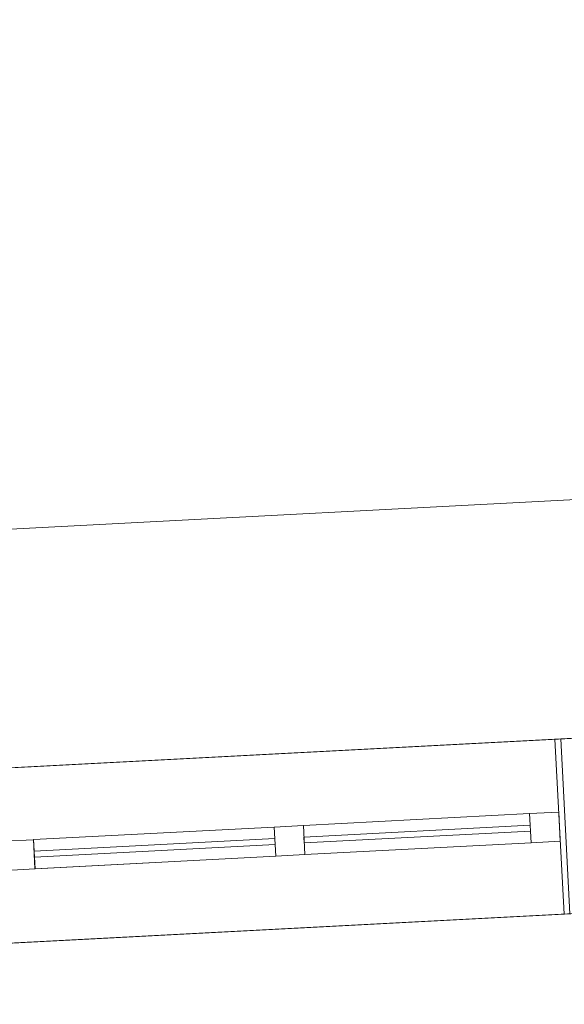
# Model space of a CAD drawing. Header units: millimetres. Extents: x -430348 to -225823, y -86243 to 5084.
# Tile 168 of 256: x -397032 to -396098, y -56891 to -55204. Entities that reach past the tile are written whole.
import ezdxf

# ---------------------------------------------------------------- set-up
doc = ezdxf.new("R2010")
doc.units = ezdxf.units.MM
for name, color, linetype, lineweight in [('A-GLAZ-CURT', 52, 'Continuous', 9), ('A-GLAZ-CWMG', 51, 'Continuous', 9), ('A-ROOF', 132, 'Continuous', 9), ('A-WALL', 113, 'Continuous', 9)]:
    doc.layers.add(name, color=color, linetype=linetype, lineweight=lineweight)

# ---------------------------------------------------------------- blocks, each defined once
blk = doc.blocks.new('System Panel - Glazed-566666-_3D_ Copy 1')
at = {"layer": 'A-GLAZ-CURT', "transparency": 33554471}
mesh = blk.add_polyface(dxfattribs=at)
corners = [(-194.2, 5), (-194.2, 5, 725), (194.2, 5, 725), (194.2, 5)]
mesh.append_faces([[corners[k] for k in face] for face in [(2, 3, 0, 1)]])
mesh = blk.add_polyface(dxfattribs=at)
corners = [(194.2, -5), (-194.2, -5), (-194.2, 5), (194.2, 5)]
mesh.append_faces([[corners[k] for k in face] for face in [(3, 0, 1, 2)]])
mesh = blk.add_polyface(dxfattribs=at)
corners = [(-194.2, -5, 725), (194.2, -5, 725), (194.2, 5, 725), (-194.2, 5, 725)]
mesh.append_faces([[corners[k] for k in face] for face in [(3, 0, 1, 2)]])
mesh = blk.add_polyface(dxfattribs=at)
corners = [(-194.2, -5), (-194.2, -5, 725), (-194.2, 5, 725), (-194.2, 5)]
mesh.append_faces([[corners[k] for k in face] for face in [(0, 1, 2, 3)]])
mesh = blk.add_polyface(dxfattribs=at)
corners = [(194.2, -5, 725), (194.2, -5), (194.2, 5), (194.2, 5, 725)]
mesh.append_faces([[corners[k] for k in face] for face in [(0, 1, 2, 3)]])
mesh = blk.add_polyface(dxfattribs=at)
corners = [(-194.2, -5), (194.2, -5), (194.2, -5, 725), (-194.2, -5, 725)]
mesh.append_faces([[corners[k] for k in face] for face in [(3, 0, 1, 2)]])
blk = doc.blocks.new('System Panel - Glazed-566667-_3D_ Copy 1')
at = {"layer": 'A-GLAZ-CURT', "transparency": 33554471}
mesh = blk.add_polyface(dxfattribs=at)
corners = [(-194.2, 5), (-194.2, 5, 325), (194.2, 5, 325), (194.2, 5)]
mesh.append_faces([[corners[k] for k in face] for face in [(2, 3, 0, 1)]])
mesh = blk.add_polyface(dxfattribs=at)
corners = [(194.2, -5), (-194.2, -5), (-194.2, 5), (194.2, 5)]
mesh.append_faces([[corners[k] for k in face] for face in [(3, 0, 1, 2)]])
mesh = blk.add_polyface(dxfattribs=at)
corners = [(-194.2, -5, 325), (194.2, -5, 325), (194.2, 5, 325), (-194.2, 5, 325)]
mesh.append_faces([[corners[k] for k in face] for face in [(3, 0, 1, 2)]])
mesh = blk.add_polyface(dxfattribs=at)
corners = [(-194.2, -5), (-194.2, -5, 325), (-194.2, 5, 325), (-194.2, 5)]
mesh.append_faces([[corners[k] for k in face] for face in [(3, 0, 1, 2)]])
mesh = blk.add_polyface(dxfattribs=at)
corners = [(194.2, -5, 325), (194.2, -5), (194.2, 5), (194.2, 5, 325)]
mesh.append_faces([[corners[k] for k in face] for face in [(3, 0, 1, 2)]])
mesh = blk.add_polyface(dxfattribs=at)
corners = [(-194.2, -5), (194.2, -5), (194.2, -5, 325), (-194.2, -5, 325)]
mesh.append_faces([[corners[k] for k in face] for face in [(3, 0, 1, 2)]])
blk = doc.blocks.new('System Panel - Glazed-566673-_3D_ Copy 1')
at = {"layer": 'A-GLAZ-CURT', "transparency": 33554471}
mesh = blk.add_polyface(dxfattribs=at)
corners = [(-206.7, 5), (-206.7, 5, 725), (206.7, 5, 725), (206.7, 5)]
mesh.append_faces([[corners[k] for k in face] for face in [(2, 3, 0, 1)]])
mesh = blk.add_polyface(dxfattribs=at)
corners = [(206.7, -5), (-206.7, -5), (-206.7, 5), (206.7, 5)]
mesh.append_faces([[corners[k] for k in face] for face in [(3, 0, 1, 2)]])
mesh = blk.add_polyface(dxfattribs=at)
corners = [(-206.7, -5, 725), (206.7, -5, 725), (206.7, 5, 725), (-206.7, 5, 725)]
mesh.append_faces([[corners[k] for k in face] for face in [(3, 0, 1, 2)]])
mesh = blk.add_polyface(dxfattribs=at)
corners = [(-206.7, -5), (-206.7, -5, 725), (-206.7, 5, 725), (-206.7, 5)]
mesh.append_faces([[corners[k] for k in face] for face in [(0, 1, 2, 3)]])
mesh = blk.add_polyface(dxfattribs=at)
corners = [(206.7, -5, 725), (206.7, -5), (206.7, 5), (206.7, 5, 725)]
mesh.append_faces([[corners[k] for k in face] for face in [(0, 1, 2, 3)]])
mesh = blk.add_polyface(dxfattribs=at)
corners = [(-206.7, -5), (206.7, -5), (206.7, -5, 725), (-206.7, -5, 725)]
mesh.append_faces([[corners[k] for k in face] for face in [(3, 0, 1, 2)]])
blk = doc.blocks.new('System Panel - Glazed-566674-_3D_ Copy 1')
at = {"layer": 'A-GLAZ-CURT', "transparency": 33554471}
mesh = blk.add_polyface(dxfattribs=at)
corners = [(-206.7, 5), (-206.7, 5, 325), (206.7, 5, 325), (206.7, 5)]
mesh.append_faces([[corners[k] for k in face] for face in [(2, 3, 0, 1)]])
mesh = blk.add_polyface(dxfattribs=at)
corners = [(206.7, -5), (-206.7, -5), (-206.7, 5), (206.7, 5)]
mesh.append_faces([[corners[k] for k in face] for face in [(3, 0, 1, 2)]])
mesh = blk.add_polyface(dxfattribs=at)
corners = [(-206.7, -5, 325), (206.7, -5, 325), (206.7, 5, 325), (-206.7, 5, 325)]
mesh.append_faces([[corners[k] for k in face] for face in [(3, 0, 1, 2)]])
mesh = blk.add_polyface(dxfattribs=at)
corners = [(-206.7, -5), (-206.7, -5, 325), (-206.7, 5, 325), (-206.7, 5)]
mesh.append_faces([[corners[k] for k in face] for face in [(3, 0, 1, 2)]])
mesh = blk.add_polyface(dxfattribs=at)
corners = [(206.7, -5, 325), (206.7, -5), (206.7, 5), (206.7, 5, 325)]
mesh.append_faces([[corners[k] for k in face] for face in [(3, 0, 1, 2)]])
mesh = blk.add_polyface(dxfattribs=at)
corners = [(-206.7, -5), (206.7, -5), (206.7, -5, 325), (-206.7, -5, 325)]
mesh.append_faces([[corners[k] for k in face] for face in [(3, 0, 1, 2)]])
blk = doc.blocks.new('Rectangular Mullion - 50mm x 50mm-320908-_3D_ Copy 1')
at = {"layer": 'A-GLAZ-CWMG'}
mesh = blk.add_polyface(dxfattribs=at)
corners = [(0, 25), (-50, 25), (-50, -25), (0, -25)]
mesh.append_faces([[corners[k] for k in face] for face in [(3, 0, 1, 2)]])
mesh = blk.add_polyface(dxfattribs=at)
corners = [(-50, 25), (0, 25), (0, 25, -400), (-50, 25, -400)]
mesh.append_faces([[corners[k] for k in face] for face in [(0, 1, 2, 3)]])
mesh = blk.add_polyface(dxfattribs=at)
corners = [(-50, -25), (-50, 25), (-50, 25, -400), (-50, -25, -400)]
mesh.append_faces([[corners[k] for k in face] for face in [(0, 1, 2, 3)]])
mesh = blk.add_polyface(dxfattribs=at)
corners = [(0, 25), (0, -25), (0, -25, -400), (0, 25, -400)]
mesh.append_faces([[corners[k] for k in face] for face in [(0, 1, 2, 3)]])
mesh = blk.add_polyface(dxfattribs=at)
corners = [(0, -25), (-50, -25), (-50, -25, -400), (0, -25, -400)]
mesh.append_faces([[corners[k] for k in face] for face in [(0, 1, 2, 3)]])
blk = doc.blocks.new('Rectangular Mullion - 50mm x 50mm-566661-_3D_ Copy 1')
at = {"layer": 'A-GLAZ-CWMG'}
mesh = blk.add_polyface(dxfattribs=at)
corners = [(0, 25), (-50, 25), (-50, -25), (0, -25)]
mesh.append_faces([[corners[k] for k in face] for face in [(2, 3, 0, 1)]])
mesh = blk.add_polyface(dxfattribs=at)
corners = [(0, 25, -388.3), (0, -25, -388.3), (-50, -25, -388.3), (-50, 25, -388.3)]
mesh.append_faces([[corners[k] for k in face] for face in [(0, 1, 2, 3)]])
mesh = blk.add_polyface(dxfattribs=at)
corners = [(-50, 25), (0, 25), (0, 25, -388.3), (-50, 25, -388.3)]
mesh.append_faces([[corners[k] for k in face] for face in [(3, 0, 1, 2)]])
mesh = blk.add_polyface(dxfattribs=at)
corners = [(-50, -25), (-50, 25), (-50, 25, -388.3), (-50, -25, -388.3)]
mesh.append_faces([[corners[k] for k in face] for face in [(3, 0, 1, 2)]])
mesh = blk.add_polyface(dxfattribs=at)
corners = [(0, 25), (0, -25), (0, -25, -388.3), (0, 25, -388.3)]
mesh.append_faces([[corners[k] for k in face] for face in [(3, 0, 1, 2)]])
mesh = blk.add_polyface(dxfattribs=at)
corners = [(0, -25), (-50, -25), (-50, -25, -388.3), (0, -25, -388.3)]
mesh.append_faces([[corners[k] for k in face] for face in [(3, 0, 1, 2)]])
blk = doc.blocks.new('Rectangular Mullion - 50mm x 50mm-566662-_3D_ Copy 1')
at = {"layer": 'A-GLAZ-CWMG'}
mesh = blk.add_polyface(dxfattribs=at)
corners = [(25, 25), (-25, 25), (-25, -25), (25, -25)]
mesh.append_faces([[corners[k] for k in face] for face in [(2, 3, 0, 1)]])
mesh = blk.add_polyface(dxfattribs=at)
corners = [(25, 25, -388.3), (25, -25, -388.3), (-25, -25, -388.3), (-25, 25, -388.3)]
mesh.append_faces([[corners[k] for k in face] for face in [(0, 1, 2, 3)]])
mesh = blk.add_polyface(dxfattribs=at)
corners = [(-25, 25), (25, 25), (25, 25, -388.3), (-25, 25, -388.3)]
mesh.append_faces([[corners[k] for k in face] for face in [(3, 0, 1, 2)]])
mesh = blk.add_polyface(dxfattribs=at)
corners = [(-25, -25), (-25, 25), (-25, 25, -388.3), (-25, -25, -388.3)]
mesh.append_faces([[corners[k] for k in face] for face in [(3, 0, 1, 2)]])
mesh = blk.add_polyface(dxfattribs=at)
corners = [(25, 25), (25, -25), (25, -25, -388.3), (25, 25, -388.3)]
mesh.append_faces([[corners[k] for k in face] for face in [(3, 0, 1, 2)]])
mesh = blk.add_polyface(dxfattribs=at)
corners = [(25, -25), (-25, -25), (-25, -25, -388.3), (25, -25, -388.3)]
mesh.append_faces([[corners[k] for k in face] for face in [(3, 0, 1, 2)]])
blk = doc.blocks.new('Rectangular Mullion - 50mm x 50mm-566663-_3D_ Copy 1')
at = {"layer": 'A-GLAZ-CWMG'}
mesh = blk.add_polyface(dxfattribs=at)
corners = [(25, 25), (-25, 25), (-25, -25), (25, -25)]
mesh.append_faces([[corners[k] for k in face] for face in [(2, 3, 0, 1)]])
mesh = blk.add_polyface(dxfattribs=at)
corners = [(25, 25, -413.3), (25, -25, -413.3), (-25, -25, -413.3), (-25, 25, -413.3)]
mesh.append_faces([[corners[k] for k in face] for face in [(0, 1, 2, 3)]])
mesh = blk.add_polyface(dxfattribs=at)
corners = [(-25, 25), (25, 25), (25, 25, -413.3), (-25, 25, -413.3)]
mesh.append_faces([[corners[k] for k in face] for face in [(3, 0, 1, 2)]])
mesh = blk.add_polyface(dxfattribs=at)
corners = [(-25, -25), (-25, 25), (-25, 25, -413.3), (-25, -25, -413.3)]
mesh.append_faces([[corners[k] for k in face] for face in [(3, 0, 1, 2)]])
mesh = blk.add_polyface(dxfattribs=at)
corners = [(25, 25), (25, -25), (25, -25, -413.3), (25, 25, -413.3)]
mesh.append_faces([[corners[k] for k in face] for face in [(3, 0, 1, 2)]])
mesh = blk.add_polyface(dxfattribs=at)
corners = [(25, -25), (-25, -25), (-25, -25, -413.3), (25, -25, -413.3)]
mesh.append_faces([[corners[k] for k in face] for face in [(3, 0, 1, 2)]])
blk = doc.blocks.new('Rectangular Mullion - 50mm x 50mm-264341-_3D_ Copy 1')
at = {"layer": 'A-GLAZ-CWMG'}
mesh = blk.add_polyface(dxfattribs=at)
corners = [(25, 25), (-25, 25), (-25, -25), (25, -25)]
mesh.append_faces([[corners[k] for k in face] for face in [(2, 3, 0, 1)]])
mesh = blk.add_polyface(dxfattribs=at)
corners = [(-25, 25), (25, 25), (25, 25, -800), (-25, 25, -800)]
mesh.append_faces([[corners[k] for k in face] for face in [(0, 1, 2, 3)]])
mesh = blk.add_polyface(dxfattribs=at)
corners = [(-25, -25), (-25, 25), (-25, 25, -800), (-25, -25, -800)]
mesh.append_faces([[corners[k] for k in face] for face in [(0, 1, 2, 3)]])
mesh = blk.add_polyface(dxfattribs=at)
corners = [(25, 25), (25, -25), (25, -25, -800), (25, 25, -800)]
mesh.append_faces([[corners[k] for k in face] for face in [(0, 1, 2, 3)]])
mesh = blk.add_polyface(dxfattribs=at)
corners = [(25, -25), (-25, -25), (-25, -25, -800), (25, -25, -800)]
mesh.append_faces([[corners[k] for k in face] for face in [(0, 1, 2, 3)]])
blk = doc.blocks.new('Rectangular Mullion - 50mm x 50mm-566664-_3D_ Copy 1')
at = {"layer": 'A-GLAZ-CWMG'}
mesh = blk.add_polyface(dxfattribs=at)
corners = [(0, 25), (-50, 25), (-50, -25), (0, -25)]
mesh.append_faces([[corners[k] for k in face] for face in [(2, 3, 0, 1)]])
mesh = blk.add_polyface(dxfattribs=at)
corners = [(0, 25, -413.3), (0, -25, -413.3), (-50, -25, -413.3), (-50, 25, -413.3)]
mesh.append_faces([[corners[k] for k in face] for face in [(0, 1, 2, 3)]])
mesh = blk.add_polyface(dxfattribs=at)
corners = [(-50, 25), (0, 25), (0, 25, -413.3), (-50, 25, -413.3)]
mesh.append_faces([[corners[k] for k in face] for face in [(3, 0, 1, 2)]])
mesh = blk.add_polyface(dxfattribs=at)
corners = [(-50, -25), (-50, 25), (-50, 25, -413.3), (-50, -25, -413.3)]
mesh.append_faces([[corners[k] for k in face] for face in [(3, 0, 1, 2)]])
mesh = blk.add_polyface(dxfattribs=at)
corners = [(0, 25), (0, -25), (0, -25, -413.3), (0, 25, -413.3)]
mesh.append_faces([[corners[k] for k in face] for face in [(3, 0, 1, 2)]])
mesh = blk.add_polyface(dxfattribs=at)
corners = [(0, -25), (-50, -25), (-50, -25, -413.3), (0, -25, -413.3)]
mesh.append_faces([[corners[k] for k in face] for face in [(3, 0, 1, 2)]])
blk = doc.blocks.new('Rectangular Mullion - 50mm x 50mm-566660-_3D_ Copy 1')
at = {"layer": 'A-GLAZ-CWMG'}
mesh = blk.add_polyface(dxfattribs=at)
corners = [(0, 25), (-50, 25), (-50, -25), (0, -25)]
mesh.append_faces([[corners[k] for k in face] for face in [(2, 3, 0, 1)]])
mesh = blk.add_polyface(dxfattribs=at)
corners = [(0, 25, -388.3), (0, -25, -388.3), (-50, -25, -388.3), (-50, 25, -388.3)]
mesh.append_faces([[corners[k] for k in face] for face in [(0, 1, 2, 3)]])
mesh = blk.add_polyface(dxfattribs=at)
corners = [(-50, 25), (0, 25), (0, 25, -388.3), (-50, 25, -388.3)]
mesh.append_faces([[corners[k] for k in face] for face in [(3, 0, 1, 2)]])
mesh = blk.add_polyface(dxfattribs=at)
corners = [(-50, -25), (-50, 25), (-50, 25, -388.3), (-50, -25, -388.3)]
mesh.append_faces([[corners[k] for k in face] for face in [(3, 0, 1, 2)]])
mesh = blk.add_polyface(dxfattribs=at)
corners = [(0, 25), (0, -25), (0, -25, -388.3), (0, 25, -388.3)]
mesh.append_faces([[corners[k] for k in face] for face in [(3, 0, 1, 2)]])
mesh = blk.add_polyface(dxfattribs=at)
corners = [(0, -25), (-50, -25), (-50, -25, -388.3), (0, -25, -388.3)]
mesh.append_faces([[corners[k] for k in face] for face in [(3, 0, 1, 2)]])
blk = doc.blocks.new('Rectangular Mullion - 50mm x 50mm-566665-_3D_ Copy 1')
at = {"layer": 'A-GLAZ-CWMG'}
mesh = blk.add_polyface(dxfattribs=at)
corners = [(0, 25), (-50, 25), (-50, -25), (0, -25)]
mesh.append_faces([[corners[k] for k in face] for face in [(2, 3, 0, 1)]])
mesh = blk.add_polyface(dxfattribs=at)
corners = [(0, 25, -413.3), (0, -25, -413.3), (-50, -25, -413.3), (-50, 25, -413.3)]
mesh.append_faces([[corners[k] for k in face] for face in [(0, 1, 2, 3)]])
mesh = blk.add_polyface(dxfattribs=at)
corners = [(-50, 25), (0, 25), (0, 25, -413.3), (-50, 25, -413.3)]
mesh.append_faces([[corners[k] for k in face] for face in [(3, 0, 1, 2)]])
mesh = blk.add_polyface(dxfattribs=at)
corners = [(-50, -25), (-50, 25), (-50, 25, -413.3), (-50, -25, -413.3)]
mesh.append_faces([[corners[k] for k in face] for face in [(3, 0, 1, 2)]])
mesh = blk.add_polyface(dxfattribs=at)
corners = [(0, 25), (0, -25), (0, -25, -413.3), (0, 25, -413.3)]
mesh.append_faces([[corners[k] for k in face] for face in [(3, 0, 1, 2)]])
mesh = blk.add_polyface(dxfattribs=at)
corners = [(0, -25), (-50, -25), (-50, -25, -413.3), (0, -25, -413.3)]
mesh.append_faces([[corners[k] for k in face] for face in [(3, 0, 1, 2)]])
blk = doc.blocks.new('Rectangular Mullion - 50mm x 50mm-263192-_3D_ Copy 1')
at = {"layer": 'A-GLAZ-CWMG'}
mesh = blk.add_polyface(dxfattribs=at)
corners = [(0, 25, -800), (0, -25, -800), (-50, -25, -800), (-50, 25, -800)]
mesh.append_faces([[corners[k] for k in face] for face in [(0, 1, 2, 3)]])
mesh = blk.add_polyface(dxfattribs=at)
corners = [(-50, 25), (0, 25), (0, 25, -800), (-50, 25, -800)]
mesh.append_faces([[corners[k] for k in face] for face in [(0, 1, 2, 3)]])
mesh = blk.add_polyface(dxfattribs=at)
corners = [(-50, -25), (-50, 25), (-50, 25, -800), (-50, -25, -800)]
mesh.append_faces([[corners[k] for k in face] for face in [(0, 1, 2, 3)]])
mesh = blk.add_polyface(dxfattribs=at)
corners = [(0, 25), (0, -25), (0, -25, -800), (0, 25, -800)]
mesh.append_faces([[corners[k] for k in face] for face in [(0, 1, 2, 3)]])
mesh = blk.add_polyface(dxfattribs=at)
corners = [(0, -25), (-50, -25), (-50, -25, -800), (0, -25, -800)]
mesh.append_faces([[corners[k] for k in face] for face in [(0, 1, 2, 3)]])
blk = doc.blocks.new('Rectangular Mullion - 50mm x 50mm-353556-_3D_ Copy 1')
at = {"layer": 'A-GLAZ-CWMG'}
mesh = blk.add_polyface(dxfattribs=at)
corners = [(25, 25, -400), (25, -25, -400), (-25, -25, -400), (-25, 25, -400)]
mesh.append_faces([[corners[k] for k in face] for face in [(0, 1, 2, 3)]])
mesh = blk.add_polyface(dxfattribs=at)
corners = [(-25, 25), (25, 25), (25, 25, -400), (-25, 25, -400)]
mesh.append_faces([[corners[k] for k in face] for face in [(3, 0, 1, 2)]])
mesh = blk.add_polyface(dxfattribs=at)
corners = [(-25, -25), (-25, 25), (-25, 25, -400), (-25, -25, -400)]
mesh.append_faces([[corners[k] for k in face] for face in [(3, 0, 1, 2)]])
mesh = blk.add_polyface(dxfattribs=at)
corners = [(25, 25), (25, -25), (25, -25, -400), (25, 25, -400)]
mesh.append_faces([[corners[k] for k in face] for face in [(3, 0, 1, 2)]])
mesh = blk.add_polyface(dxfattribs=at)
corners = [(25, -25), (-25, -25), (-25, -25, -400), (25, -25, -400)]
mesh.append_faces([[corners[k] for k in face] for face in [(3, 0, 1, 2)]])

msp = doc.modelspace()

# ---------------------------------------------------------------- block references
at = {"layer": 'A-GLAZ-CURT', "transparency": 33554471, "rotation": 182.9999999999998}
for name, p in [('System Panel - Glazed-566666-_3D_ Copy 1', (-396350.3, -56599.2, 63000.9)), ('System Panel - Glazed-566667-_3D_ Copy 1', (-396350.3, -56599.2, 63775.9)), ('System Panel - Glazed-566673-_3D_ Copy 1', (-396800.5, -56622.8, 63000.9)), ('System Panel - Glazed-566674-_3D_ Copy 1', (-396800.5, -56622.8, 63775.9))]:
    msp.add_blockref(name, p, dxfattribs=at)
at = {"layer": 'A-GLAZ-CWMG', "extrusion": (0.99863, 0.052336, 0), "rotation": 270}
for name, p in [('Rectangular Mullion - 50mm x 50mm-566661-_3D_ Copy 1', (-35778.3, 62950.9, -398575.1)), ('Rectangular Mullion - 50mm x 50mm-566664-_3D_ Copy 1', (-35778.3, 62950.9, -399013.4))]:
    msp.add_blockref(name, p, dxfattribs=at)
at = {"layer": 'A-GLAZ-CWMG', "extrusion": (-0.99863, -0.052336, 0), "rotation": 90}
for name, p in [('Rectangular Mullion - 50mm x 50mm-566662-_3D_ Copy 1', (35778.3, 63750.9, 398963.4)), ('Rectangular Mullion - 50mm x 50mm-566660-_3D_ Copy 1', (35778.3, 64150.9, 398963.4)), ('Rectangular Mullion - 50mm x 50mm-566663-_3D_ Copy 1', (35778.3, 63750.9, 399426.8)), ('Rectangular Mullion - 50mm x 50mm-566665-_3D_ Copy 1', (35778.3, 64150.9, 399426.8))]:
    msp.add_blockref(name, p, dxfattribs=at)
at = {"layer": 'A-GLAZ-CWMG', "rotation": 2.999999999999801}
for name, p in [('Rectangular Mullion - 50mm x 50mm-320908-_3D_ Copy 1', (-396106.4, -56586.5, 64150.9)), ('Rectangular Mullion - 50mm x 50mm-263192-_3D_ Copy 1', (-396106.4, -56586.5, 63750.9))]:
    msp.add_blockref(name, p, dxfattribs=at)
at = {"layer": 'A-GLAZ-CWMG', "extrusion": (0, 0, -1), "rotation": 357.0000000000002}
for name, p in [('Rectangular Mullion - 50mm x 50mm-264341-_3D_ Copy 1', (396569.1, -56610.7, -62950.9)), ('Rectangular Mullion - 50mm x 50mm-353556-_3D_ Copy 1', (396569.1, -56610.7, -63750.9)), ('Rectangular Mullion - 50mm x 50mm-264341-_3D_ Copy 1', (397031.8, -56635, -62950.9)), ('Rectangular Mullion - 50mm x 50mm-353556-_3D_ Copy 1', (397031.8, -56635, -63750.9))]:
    msp.add_blockref(name, p, dxfattribs=at)

# ---------------------------------------------------------------- meshes
at = {"layer": 'A-ROOF'}
mesh = msp.add_polyface(dxfattribs=at)
corners = [(-401332.4, -59842.4, 66627), (-405048.8, -56496.1, 64150.9), (-380392.7, -55203.9, 64150.9), (-383738.9, -58920.3, 66627), (-385912.4, -59034.2, 66627), (-385947.8, -58358.1, 66152.9), (-386845.4, -58405.2, 66152.9), (-386809.9, -59081.3, 66627), (-398308.5, -59683.9, 66627), (-398341.5, -59053.1, 66184.7), (-399220.3, -59099.2, 66184.7), (-399187.3, -59729.9, 66627)]
mesh.append_faces([[corners[k] for k in face] for face in [(5, 2, 3, 4)]], dxfattribs={"vtx0": -1})
mesh.append_faces([[corners[k] for k in face] for face in [(10, 1, 9)]], dxfattribs={"vtx0": -1, "vtx1": -1})
mesh.append_faces([[corners[k] for k in face] for face in [(2, 5, 6, 1)]], dxfattribs={"vtx0": -1, "vtx2": -1})
mesh.append_faces([[corners[k] for k in face] for face in [(0, 1, 10, 11)]], dxfattribs={"vtx1": -1})
mesh.append_faces([[corners[k] for k in face] for face in [(6, 7, 9, 1)]], dxfattribs={"vtx1": -1, "vtx2": -1, "vtx3": -1})
mesh.append_faces([[corners[k] for k in face] for face in [(7, 8, 9)]], dxfattribs={"vtx2": -1})
mesh = msp.add_polyface(dxfattribs=at)
corners = [(-405048.8, -56496.1, 64273), (-401332.4, -59842.4, 66749), (-399187.3, -59729.9, 66749), (-399220.3, -59099.2, 66306.8), (-398341.5, -59053.1, 66306.8), (-398308.5, -59683.9, 66749), (-386809.9, -59081.3, 66749), (-386845.4, -58405.2, 66275), (-385947.8, -58358.1, 66275), (-385912.4, -59034.2, 66749), (-383738.9, -58920.3, 66749), (-380392.7, -55203.9, 64273)]
mesh.append_faces([[corners[k] for k in face] for face in [(3, 0, 1, 2)]], dxfattribs={"vtx0": -1})
mesh.append_faces([[corners[k] for k in face] for face in [(0, 3, 4, 7)]], dxfattribs={"vtx0": -1, "vtx2": -1, "vtx3": -1})
mesh.append_faces([[corners[k] for k in face] for face in [(10, 11, 8, 9), (6, 7, 4, 5)]], dxfattribs={"vtx1": -1})
mesh.append_faces([[corners[k] for k in face] for face in [(7, 8, 11, 0)]], dxfattribs={"vtx1": -1, "vtx3": -1})
mesh = msp.add_polyface(dxfattribs=at)
corners = [(-405048.8, -56496.1, 64273), (-380392.7, -55203.9, 64273), (-380392.7, -55203.9, 64150.9), (-405048.8, -56496.1, 64150.9)]
mesh.append_faces([[corners[k] for k in face] for face in [(1, 2, 3, 0)]])
at = {"layer": 'A-WALL'}
mesh = msp.add_polyface(dxfattribs=at)
corners = [(-381121.2, -55650.9, 57947.5), (-381990, -55696.5, 57947.5), (-382289.6, -55712.2, 57947.5), (-386284.1, -55921.5, 57947.5), (-386583.7, -55937.2, 57947.5), (-393360.4, -56292.3, 57947.5), (-393560.1, -56302.8, 57947.5), (-400651.5, -56674.5, 57947.5), (-400951.1, -56690.2, 57947.5), (-404236.6, -56862.3, 57947.5), (-404236.6, -56862.3, 64436.8), (-381121.2, -55650.9, 64436.8), (-387043.1, -55961.3, 60670.9), (-387043.1, -55961.3, 61644.3), (-387842, -56003.1, 61644.3), (-387842, -56003.1, 60670.9), (-383721.3, -55787.2, 62950.9), (-383721.3, -55787.2, 64150.9), (-385119.4, -55860.5, 64150.9), (-385119.4, -55860.5, 62950.9), (-381224.7, -55656.3, 62950.9), (-381224.7, -55656.3, 64150.9), (-382123.5, -55703.4, 64150.9), (-382123.5, -55703.4, 62950.9), (-388015.4, -56012.2, 62950.9), (-388015.4, -56012.2, 64150.9), (-389213.8, -56075, 64150.9), (-389213.8, -56075, 62950.9), (-392411.7, -56242.6, 62950.9), (-392411.7, -56242.6, 64150.9), (-392970.9, -56271.9, 64150.9), (-392970.9, -56271.9, 62950.9), (-396114.3, -56436.7, 62950.9), (-396114.3, -56436.7, 64150.9), (-397502.4, -56509.4, 64150.9), (-397502.4, -56509.4, 62950.9), (-400298.6, -56656, 62950.9), (-400298.6, -56656, 64150.9), (-401596.8, -56724, 64150.9), (-401596.8, -56724, 62950.9), (-403294.4, -56813, 62950.9), (-403294.4, -56813, 64150.9), (-404093.3, -56854.8, 64150.9), (-404093.3, -56854.8, 62950.9), (-393667.7, -56308.4, 62950.9), (-393667.7, -56308.4, 64150.9), (-394506.5, -56352.4, 64150.9), (-394506.5, -56352.4, 62950.9), (-390891.5, -56163, 62950.9), (-390891.5, -56163, 64150.9), (-391730.3, -56206.9, 64150.9), (-391730.3, -56206.9, 62950.9), (-392491.6, -56246.8, 61343.5), (-392491.6, -56246.8, 61763.5), (-392891.1, -56267.7, 61763.5), (-392891.1, -56267.7, 61343.5), (-395305.4, -56394.3, 60390.9), (-395305.4, -56394.3, 61690.9), (-396104.3, -56436.1, 61690.9), (-396104.3, -56436.1, 60390.9), (-397582.3, -56513.6, 60684.3), (-397582.3, -56513.6, 61684.3), (-398341.2, -56553.4, 61684.3), (-398341.2, -56553.4, 60684.3), (-399439.7, -56610.9, 60684.3), (-399439.7, -56610.9, 61684.3), (-400198.7, -56650.7, 61684.3), (-400198.7, -56650.7, 60684.3), (-391226.7, -56180.5, 61051.1), (-391226.7, -56180.5, 61471.1), (-391626.1, -56201.5, 61471.1), (-391626.1, -56201.5, 61051.1), (-393117.3, -56279.6, 61210.9), (-393117.3, -56279.6, 59270.9), (-392278.5, -56235.6, 59270.9), (-392278.5, -56235.6, 61210.9), (-393667.7, -56308.4, 59491.3), (-393667.7, -56308.4, 61511.3), (-394466.6, -56350.3, 61511.3), (-394466.6, -56350.3, 59491.3), (-381224.7, -55656.3, 60751.3), (-381224.7, -55656.3, 61511.3), (-381823.9, -55687.7, 61511.3), (-381823.9, -55687.7, 60751.3)]
mesh.append_faces([[corners[k] for k in face] for face in [(27, 69, 48), (50, 29, 11, 49), (24, 19, 13), (70, 53, 51)]], dxfattribs={"vtx0": -1, "vtx1": -1, "vtx2": -1})
mesh.append_faces([[corners[k] for k in face] for face in [(67, 9, 40, 39)]], dxfattribs={"vtx0": -1, "vtx1": -1, "vtx2": -1, "vtx3": -1})
mesh.append_faces([[corners[k] for k in face] for face in [(19, 83, 12, 13), (27, 14, 68, 69), (79, 6, 59, 56), (44, 54, 77, 78), (32, 47, 57, 58), (10, 30, 45, 46), (10, 46, 33, 34)]], dxfattribs={"vtx0": -1, "vtx1": -1, "vtx3": -1})
mesh.append_faces([[corners[k] for k in face] for face in [(83, 2, 3), (0, 80, 81, 11), (20, 81, 82, 23), (71, 74, 75, 70), (74, 71, 68), (24, 13, 14, 27), (19, 24, 25, 18), (23, 16, 17, 22), (51, 28, 29, 50), (49, 26, 27, 48), (63, 64, 65, 62), (10, 42, 43, 9), (9, 43, 40)]], dxfattribs={"vtx0": -1, "vtx2": -1})
mesh.append_faces([[corners[k] for k in face] for face in [(68, 14, 15, 74), (75, 52, 53, 70), (11, 21, 22, 17), (11, 17, 18, 25), (11, 25, 26, 49), (6, 79, 76, 73), (7, 67, 64, 63), (35, 61, 62, 65), (7, 63, 60, 59), (36, 34, 35, 65)]], dxfattribs={"vtx0": -1, "vtx2": -1, "vtx3": -1})
mesh.append_faces([[corners[k] for k in face] for face in [(83, 0, 1, 2)]], dxfattribs={"vtx0": -1, "vtx3": -1})
mesh.append_faces([[corners[k] for k in face] for face in [(83, 80, 0), (4, 5, 74), (19, 16, 83), (6, 7, 59), (8, 9, 67, 7), (65, 66, 36), (36, 37, 34)]], dxfattribs={"vtx1": -1, "vtx2": -1})
mesh.append_faces([[corners[k] for k in face] for face in [(3, 4, 12, 83), (82, 83, 16, 23), (15, 12, 4, 74), (20, 21, 11, 81), (53, 54, 28, 51), (31, 28, 54, 44), (54, 55, 72, 77), (47, 44, 78, 57), (35, 32, 58, 61), (37, 38, 10, 34), (41, 42, 10, 38)]], dxfattribs={"vtx1": -1, "vtx2": -1, "vtx3": -1})
mesh.append_faces([[corners[k] for k in face] for face in [(75, 72, 55, 52), (69, 70, 51, 48), (10, 11, 29, 30), (5, 6, 73, 74), (72, 73, 76, 77), (56, 57, 78, 79), (66, 67, 39, 36), (58, 59, 60, 61), (30, 31, 44, 45), (32, 33, 46, 47), (38, 39, 40, 41)]], dxfattribs={"vtx1": -1, "vtx3": -1})
mesh = msp.add_polyface(dxfattribs=at)
corners = [(-404236.6, -56862.3, 57947.5), (-400951.1, -56690.2, 57947.5), (-400651.5, -56674.5, 57947.5), (-393560.1, -56302.8, 57947.5), (-393360.4, -56292.3, 57947.5), (-386583.7, -55937.2, 57947.5), (-386284.1, -55921.5, 57947.5), (-382289.6, -55712.2, 57947.5), (-381990, -55696.5, 57947.5), (-381121.2, -55650.9, 57947.5), (-381105.5, -55950.5, 57947.5), (-391756, -56508.7, 57947.5), (-392055.6, -56524.4, 57947.5), (-393243.4, -56586.6, 57947.5), (-393543, -56602.3, 57947.5), (-404220.9, -57161.9, 57947.5)]
mesh.append_faces([[corners[k] for k in face] for face in [(10, 7, 8, 9)]], dxfattribs={"vtx0": -1})
mesh.append_faces([[corners[k] for k in face] for face in [(11, 5, 10)]], dxfattribs={"vtx0": -1, "vtx1": -1})
mesh.append_faces([[corners[k] for k in face] for face in [(4, 12, 13, 14)]], dxfattribs={"vtx0": -1, "vtx3": -1})
mesh.append_faces([[corners[k] for k in face] for face in [(6, 7, 10, 5), (3, 4, 14)]], dxfattribs={"vtx1": -1, "vtx2": -1})
mesh.append_faces([[corners[k] for k in face] for face in [(4, 5, 11, 12), (14, 15, 2, 3)]], dxfattribs={"vtx1": -1, "vtx3": -1})
mesh.append_faces([[corners[k] for k in face] for face in [(15, 0, 1, 2)]], dxfattribs={"vtx3": -1})
mesh = msp.add_polyface(dxfattribs=at)
corners = [(-381121.2, -55650.9, 64436.8), (-404236.6, -56862.3, 64436.8), (-404220.9, -57161.9, 64646.8), (-381105.5, -55950.5, 64646.8)]
mesh.append_faces([[corners[k] for k in face] for face in [(3, 0, 1, 2)]])
mesh = msp.add_polyface(dxfattribs=at)
corners = [(-404220.9, -57161.9, 57947.5), (-393543, -56602.3, 57947.5), (-393243.4, -56586.6, 57947.5), (-392055.6, -56524.4, 57947.5), (-391756, -56508.7, 57947.5), (-381105.5, -55950.5, 57947.5), (-381105.5, -55950.5, 64646.8), (-404220.9, -57161.9, 64646.8), (-387027.4, -56260.9, 61644.3), (-387027.4, -56260.9, 60670.9), (-387826.3, -56302.7, 60670.9), (-387826.3, -56302.7, 61644.3), (-383705.6, -56086.8, 64150.9), (-383705.6, -56086.8, 62950.9), (-385103.7, -56160, 62950.9), (-385103.7, -56160, 64150.9), (-381209, -55955.9, 64150.9), (-381209, -55955.9, 62950.9), (-382107.8, -56003, 62950.9), (-382107.8, -56003, 64150.9), (-387999.7, -56311.8, 64150.9), (-387999.7, -56311.8, 62950.9), (-389198.1, -56374.6, 62950.9), (-389198.1, -56374.6, 64150.9), (-392396, -56542.2, 64150.9), (-392396, -56542.2, 62950.9), (-392955.2, -56571.5, 62950.9), (-392955.2, -56571.5, 64150.9), (-396098.6, -56736.3, 64150.9), (-396098.6, -56736.3, 62950.9), (-397486.7, -56809, 62950.9), (-397486.7, -56809, 64150.9), (-400282.9, -56955.5, 64150.9), (-400282.9, -56955.5, 62950.9), (-401581.1, -57023.6, 62950.9), (-401581.1, -57023.6, 64150.9), (-403278.7, -57112.6, 64150.9), (-403278.7, -57112.6, 62950.9), (-404077.6, -57154.4, 62950.9), (-404077.6, -57154.4, 64150.9), (-393652, -56608, 64150.9), (-393652, -56608, 62950.9), (-394490.8, -56652, 62950.9), (-394490.8, -56652, 64150.9), (-390875.8, -56462.5, 64150.9), (-390875.8, -56462.5, 62950.9), (-391714.6, -56506.5, 62950.9), (-391714.6, -56506.5, 64150.9), (-392475.9, -56546.4, 61763.5), (-392475.9, -56546.4, 61343.5), (-392875.4, -56567.3, 61343.5), (-392875.4, -56567.3, 61763.5), (-395289.7, -56693.9, 61690.9), (-395289.7, -56693.9, 60390.9), (-396088.6, -56735.7, 60390.9), (-396088.6, -56735.7, 61690.9), (-397566.6, -56813.2, 61684.3), (-397566.6, -56813.2, 60684.3), (-398325.5, -56853, 60684.3), (-398325.5, -56853, 61684.3), (-399424, -56910.5, 61684.3), (-399424, -56910.5, 60684.3), (-400183, -56950.3, 60684.3), (-400183, -56950.3, 61684.3), (-391211, -56480.1, 61471.1), (-391211, -56480.1, 61051.1), (-391610.4, -56501, 61051.1), (-391610.4, -56501, 61471.1), (-393101.6, -56579.2, 59270.9), (-393101.6, -56579.2, 61210.9), (-392262.8, -56535.2, 61210.9), (-392262.8, -56535.2, 59270.9), (-393652, -56608, 61511.3), (-393652, -56608, 59491.3), (-394450.9, -56649.9, 59491.3), (-394450.9, -56649.9, 61511.3), (-381209, -55955.9, 61511.3), (-381209, -55955.9, 60751.3), (-381808.2, -55987.3, 60751.3), (-381808.2, -55987.3, 61511.3)]
mesh.append_faces([[corners[k] for k in face] for face in [(42, 75, 41)]], dxfattribs={"vtx0": -1, "vtx1": -1})
mesh.append_faces([[corners[k] for k in face] for face in [(58, 61, 1, 57), (57, 1, 54), (72, 51, 41, 75), (51, 72, 69, 50), (26, 41, 51, 25), (40, 27, 7, 43), (30, 33, 60), (56, 55, 30), (9, 78, 14, 8), (14, 21, 8)]], dxfattribs={"vtx0": -1, "vtx1": -1, "vtx2": -1})
mesh.append_faces([[corners[k] for k in face] for face in [(52, 75, 42, 29)]], dxfattribs={"vtx0": -1, "vtx1": -1, "vtx2": -1, "vtx3": -1})
mesh.append_faces([[corners[k] for k in face] for face in [(0, 62, 37, 38), (46, 48, 67, 64), (65, 4, 10, 11), (6, 24, 47, 44), (6, 44, 23, 20)]], dxfattribs={"vtx0": -1, "vtx1": -1, "vtx3": -1})
mesh.append_faces([[corners[k] for k in face] for face in [(55, 56, 57, 54), (68, 1, 2, 71), (73, 68, 69, 72), (75, 52, 53, 74), (33, 30, 31, 32), (37, 34, 35, 36), (41, 26, 27, 40), (29, 42, 43, 28), (7, 27, 24, 6), (50, 69, 70, 49), (12, 18, 19)]], dxfattribs={"vtx0": -1, "vtx2": -1})
mesh.append_faces([[corners[k] for k in face] for face in [(74, 53, 54, 1), (7, 39, 36, 35), (7, 35, 32, 31), (7, 31, 28, 43), (5, 77, 78, 9), (22, 64, 65, 11), (25, 51, 48, 46), (18, 12, 13, 79), (6, 16, 17, 76)]], dxfattribs={"vtx0": -1, "vtx2": -1, "vtx3": -1})
mesh.append_faces([[corners[k] for k in face] for face in [(3, 4, 71, 2)]], dxfattribs={"vtx1": -1, "vtx2": -1})
mesh.append_faces([[corners[k] for k in face] for face in [(59, 56, 30, 60), (62, 63, 34, 37), (73, 74, 1, 68), (65, 66, 71, 4), (48, 49, 70, 67), (45, 46, 64, 22), (15, 12, 6, 20), (19, 16, 6, 12)]], dxfattribs={"vtx1": -1, "vtx2": -1, "vtx3": -1})
mesh.append_faces([[corners[k] for k in face] for face in [(61, 62, 0, 1), (60, 61, 58, 59), (63, 60, 33, 34), (38, 39, 7, 0), (55, 52, 29, 30), (70, 71, 66, 67), (9, 10, 4, 5), (76, 77, 5, 6), (78, 79, 13, 14), (79, 76, 17, 18), (11, 8, 21, 22), (44, 45, 22, 23), (24, 25, 46, 47), (14, 15, 20, 21)]], dxfattribs={"vtx1": -1, "vtx3": -1})
mesh = msp.add_polyface(dxfattribs=at)
corners = [(-395305.4, -56394.3, 61690.9), (-395289.7, -56693.9, 61690.9), (-396088.6, -56735.7, 61690.9), (-396104.3, -56436.1, 61690.9)]
mesh.append_faces([[corners[k] for k in face] for face in [(1, 2, 3, 0)]])
mesh = msp.add_polyface(dxfattribs=at)
corners = [(-395289.7, -56693.9, 60390.9), (-395305.4, -56394.3, 60390.9), (-396104.3, -56436.1, 60390.9), (-396088.6, -56735.7, 60390.9)]
mesh.append_faces([[corners[k] for k in face] for face in [(2, 3, 0, 1)]])
mesh = msp.add_polyface(dxfattribs=at)
corners = [(-396114.3, -56436.7, 64150.9), (-396098.6, -56736.3, 64150.9), (-397486.7, -56809, 64150.9), (-397502.4, -56509.4, 64150.9)]
mesh.append_faces([[corners[k] for k in face] for face in [(1, 2, 3, 0)]])
mesh = msp.add_polyface(dxfattribs=at)
corners = [(-396098.6, -56736.3, 62950.9), (-396114.3, -56436.7, 62950.9), (-397502.4, -56509.4, 62950.9), (-397486.7, -56809, 62950.9)]
mesh.append_faces([[corners[k] for k in face] for face in [(3, 0, 1, 2)]])
mesh = msp.add_polyface(dxfattribs=at)
corners = [(-396098.6, -56736.3, 64150.9), (-396114.3, -56436.7, 64150.9), (-396114.3, -56436.7, 62950.9), (-396098.6, -56736.3, 62950.9)]
mesh.append_faces([[corners[k] for k in face] for face in [(3, 0, 1, 2)]])
mesh = msp.add_polyface(dxfattribs=at)
corners = [(-396104.3, -56436.1, 61690.9), (-396088.6, -56735.7, 61690.9), (-396088.6, -56735.7, 60390.9), (-396104.3, -56436.1, 60390.9)]
mesh.append_faces([[corners[k] for k in face] for face in [(1, 2, 3, 0)]])

doc.saveas('drawing.dxf')
